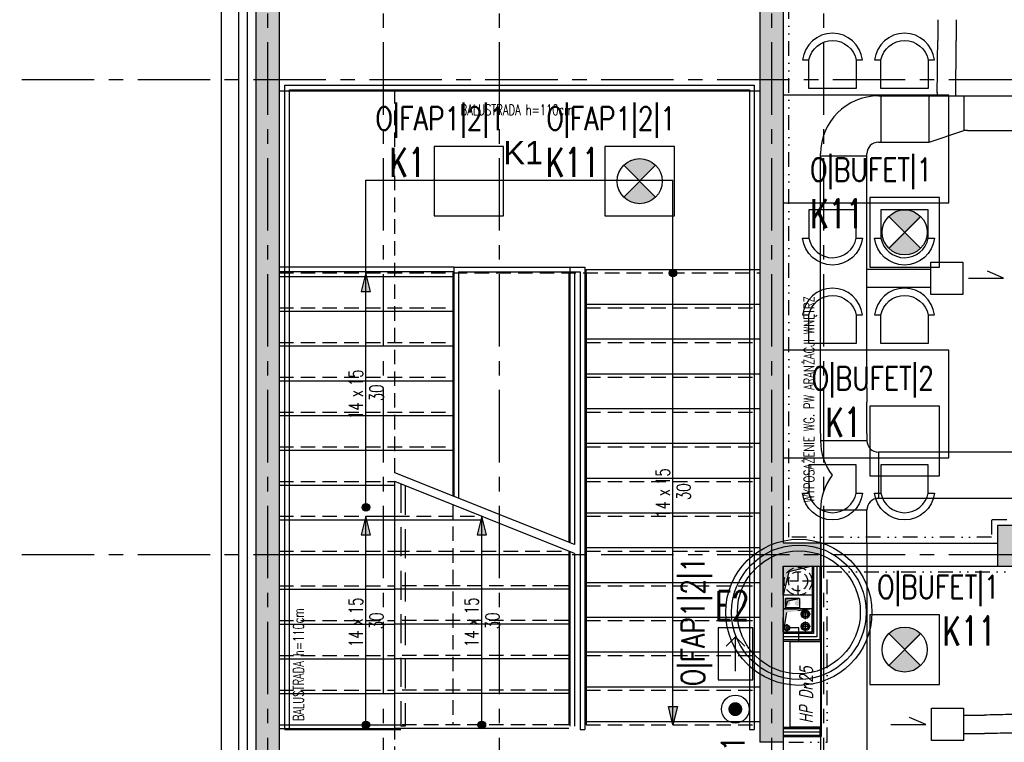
# Model space of a CAD drawing. Extents: x 41755 to 123924, y -112333 to 86187.
# Tile 218 of 256: x 100107 to 100957, y -6083 to -5459. Entities that reach past the tile are written whole.
import ezdxf
from ezdxf.enums import TextEntityAlignment as Align

# ---------------------------------------------------------------- set-up
doc = ezdxf.new("R2010")
doc.units = 0
doc.header["$LTSCALE"] = 50
for name, pattern in [('CENTER', [2, 1.25, -0.25, 0.25, -0.25]), ('DASHDOT', [1, 0.5, -0.25, 0, -0.25]), ('DASHED', [0.75, 0.5, -0.25]), ('DASHED2', [0.375, 0.25, -0.125]), ('DIVIDE', [31.75, 12.7, -6.35, 0, -6.35, 0, -6.35])]:
    doc.linetypes.add(name, pattern=pattern)
doc.layers.get('0').update_dxf_attribs({"color": 101, "linetype": 'CONTINUOUS'})
for name, color, linetype in [('E-90', 6, 'CONTINUOUS'), ('E35', 6, 'CONTINUOUS'), ('E50', 3, 'CONTINUOUS'), ('Ele-balustrada', 8, 'CONTINUOUS'), ('Ins-co', 2, 'CONTINUOUS'), ('ins-kan-deszcz', 132, 'CONTINUOUS'), ('Ins-ppoz', 240, 'CONTINUOUS'), ('Ins-went', 141, 'CONTINUOUS'), ('Opis-spadki', 61, 'CONTINUOUS'), ('Os-osie glowne', 1, 'CENTER'), ('Pos-widok', 121, 'CONTINUOUS'), ('Sc-beton', 7, 'CONTINUOUS'), ('Sc-beton-hatch', 86, 'CONTINUOUS'), ('Sc-drewno', 22, 'CONTINUOUS'), ('Sc-gk', 120, 'CONTINUOUS'), ('Sc-izolacja term-styropian', 151, 'STYROPIAN-KA'), ('Sc-metal', 141, 'CONTINUOUS'), ('Sc-nadproza kon', 5, 'DASHED2'), ('Sch-opis', 51, 'CONTINUOUS'), ('Sch-widok', 12, 'CONTINUOUS'), ('Sch-widok-nad', 12, 'DASHED2'), ('Suf-widok', 8, 'CONTINUOUS'), ('W-otwor-strop', 1, 'CONTINUOUS'), ('Wyp-meble', 155, 'CONTINUOUS')]:
    doc.layers.add(name, color=color, linetype=linetype)
doc.styles.add('IT12', font='ITALICT.SHX', dxfattribs={"width": 0.8, "height": 0.12})
doc.styles.add('ROMANS', font='romans', dxfattribs={"width": 0.85})
doc.styles.add('TYTUL2', font='ARIAL.TTF')
doc.linetypes.add('BATTING', pattern='A,0.0001,-0.1,[134,ltypeshp.shx,S=0.1,R=0,X=-0.1,Y=0],-0.2,[134,ltypeshp.shx,S=0.1,R=180,X=0.1,Y=0],-0.1', length=0.4001)
doc.linetypes.add('STYROPIAN-KA', pattern='A,0.0001,-0.1,[135,ltypeshp.shx,S=0.1,R=0,X=-0.1,Y=0],0,[135,ltypeshp.shx,S=0.1,R=180,X=0.1,Y=0],-0.1', length=0.2001)

# ---------------------------------------------------------------- blocks, each defined once
blk = doc.blocks.new('ozn_schody-kółko_d14')
at = {"ltscale": 25}
h = blk.add_hatch(color=256, dxfattribs=at)
edge = h.paths.add_edge_path()
edge.add_arc((0, 0), 3.33, 0, 360)
at = {"ltscale": 7}
blk.add_circle((0, 0), 3.33, dxfattribs=at)
blk = doc.blocks.new('ozn_schody-strzałka8x16')
at = {"ltscale": 25}
blk.add_hatch(color=256, dxfattribs=at).paths.add_polyline_path([(0, 0), (-4, -16), (4, -16)])
blk.add_lwpolyline([(0, 0), (-4, -16), (4, -16)], close=True, dxfattribs=at)
blk = doc.blocks.new('ozn_opis-schodów1-rzut')
at = {"style": 'ROMANS', "width": 0.7}
blk.add_text('x', height=12, dxfattribs=at).set_placement((-3.32, 3))
at = {"ltscale": 25, "style": 'ROMANS', "width": 0.7}
blk.add_attdef('Ilość', text='', height=12, dxfattribs=at).set_placement((-7.75, 3), align=Align.RIGHT)
blk.add_attdef('Wysokość', (6.22, 3), '', height=12, dxfattribs=at)
blk.add_attdef('Długość', text='', height=12, dxfattribs=at).set_placement((0.41, -15), align=Align.CENTER)
blk = doc.blocks.new('_dkjhsjhkfgh')
at = {"layer": 'Ins-went', "ltscale": 2}
for p, q in [((1108.51, 4976.51), (1108.51, 4958.56)), ((1124.51, 4976.51), (1124.51, 4958.56)), ((1108.07, 4913.83), (1108.07, 4910.83)), ((1124.07, 4910.83), (1124.07, 4913.83)), ((1057.33, 4910.78), (1062.33, 4910.78)), ((1059.33, 4910.78), (1059.33, 4870.78)), ((1062.33, 4910.78), (1098.03, 4910.78)), ((1098.07, 4910.83), (1134.07, 4910.83)), ((1101.07, 4870.83), (1101.07, 4910.83)), ((1131.07, 4910.83), (1131.07, 4880.83)), ((1134.07, 4910.83), (1329.67, 4910.83)), ((1101.07, 4870.83), (1131.07, 4880.83)), ((1134.07, 4880.83), (1131.07, 4880.83)), ((1134.07, 4880.83), (1329.67, 4880.83)), ((1057.33, 4870.78), (1062.33, 4870.78)), ((1062.33, 4870.78), (1098.03, 4870.78)), ((1098.07, 4870.83), (1101.07, 4870.83)), ((1007.33, 4855.78), (1007.33, 4860.78)), ((1047.33, 4855.78), (1047.33, 4860.78)), ((1047.33, 4858.78), (1007.33, 4858.78)), ((1007.33, 4771.38), (1007.33, 4855.78)), ((1047.33, 4771.38), (1047.33, 4855.78)), ((1007.33, 4735.38), (1007.33, 4771.38)), ((1047.33, 4735.38), (1047.33, 4771.38)), ((1047.33, 4761.38), (1102.45, 4761.38)), ((1102.45, 4745.38), (1047.33, 4745.38)), ((1007.3, 4658.44), (1007.3, 4735.34)), ((1047.3, 4658.44), (1047.3, 4735.34)), ((1007.3, 4646.44), (1007.3, 4658.44)), ((1047.3, 4658.44), (1047.3, 4646.44)), ((1007.3, 4643.44), (1007.3, 4646.44)), ((1007.3, 4619.44), (1007.3, 4643.44)), ((1047.3, 4643.44), (1047.3, 4646.44)), ((1047.3, 4619.44), (1047.3, 4643.44)), ((1007.3, 4619.44), (1007.3, 4616.44)), ((1007.3, 4616.44), (1007.3, 4613.44)), ((1047.3, 4619.44), (1047.3, 4616.44)), ((1047.3, 4616.44), (1047.3, 4613.44)), ((1007.3, 4613.44), (1047.3, 4613.44)), ((1057.3, 4603.44), (1057.3, 4563.44)), ((1060.3, 4603.44), (1057.3, 4603.44)), ((1199.9, 4603.44), (1060.3, 4603.44)), ((1060.3, 4563.44), (1057.3, 4563.44)), ((1199.9, 4563.44), (1060.3, 4563.44)), ((1047.3, 4553.44), (1007.3, 4553.44)), ((1007.3, 4550.44), (1007.3, 4553.44)), ((1007.3, 4547.44), (1007.3, 4550.44)), ((1007.3, 4524.94), (1007.3, 4547.44)), ((1047.3, 4550.44), (1047.3, 4553.44)), ((1047.3, 4547.44), (1047.3, 4550.44)), ((1047.3, 4524.94), (1047.3, 4547.44)), ((1007.3, 4524.94), (1007.3, 4521.94)), ((1007.3, 4521.94), (1007.3, 4493.84)), ((1047.3, 4524.94), (1047.3, 4521.94)), ((1047.3, 4521.94), (1047.3, 4493.84)), ((1007.3, 4481.84), (1007.3, 4493.84)), ((1047.3, 4493.84), (1047.3, 4481.84)), ((1007.3, 4481.84), (1007.3, 4178.54)), ((1047.3, 4481.84), (1047.3, 4178.54))]:
    blk.add_line(p, q, dxfattribs=at)
blk.add_lwpolyline([(1102.45, 4767.23), (1130.15, 4767.23), (1130.15, 4739.53), (1102.45, 4739.53)], close=True, dxfattribs=at)
blk.add_lwpolyline([(1135.15, 4753.38), (1165.38, 4753.38), (1151.37, 4759.41)], dxfattribs=at)
for centre, radius, start, end in [((1057.33, 4860.78), 50, 90, 180), ((1057.33, 4860.78), 10, 90, 180), ((1057.3, 4613.44), 50, 180, 216.8699), ((1057.3, 4613.44), 10, 180, 270), ((1057.3, 4553.44), 50, 143.1301, 180), ((1057.3, 4553.44), 10, 90, 180)]:
    blk.add_arc(centre, radius, start, end, dxfattribs=at)
for points in [[(1108.07, 4913.83), (1108.51, 4958.56)], [(1124.07, 4913.83), (1124.51, 4958.56)]]:
    blk.add_spline(points, degree=3, dxfattribs=at)
blk = doc.blocks.new('W029')
for points in [[(-53.78, 76.9), (-59.03, 76.9, -0.895014), (-7.4, 76.9), (-12.96, 76.9, 0.825539), (-53.71, 76.86), (-53.71, 52.3), (-12.96, 52.3), (-12.96, 76.9)], [(8.36, 76.9), (3.1, 76.9, -0.895014), (54.73, 76.9), (49.18, 76.9, 0.825539), (8.43, 76.86), (8.43, 52.3), (49.18, 52.3), (49.18, 76.9)], [(-53.78, -76.9), (-59.03, -76.9, 0.895014), (-7.4, -76.9), (-12.96, -76.9, -0.825539), (-53.71, -76.86), (-53.71, -52.3), (-12.96, -52.3), (-12.96, -76.9)], [(8.36, -76.9), (3.1, -76.9, 0.895014), (54.73, -76.9), (49.18, -76.9, -0.825539), (8.43, -76.86), (8.43, -52.3), (49.18, -52.3), (49.18, -76.9)]]:
    blk.add_lwpolyline(points, format="xyb")
at = {"linetype": 'Continuous'}
blk.add_lwpolyline([(-71.54, 46.41), (71.54, 46.41), (71.54, -46.41), (-71.54, -46.41), (-71.54, 46.41)], dxfattribs=at)
blk = doc.blocks.new('A$C5DF87A14')
at = {"layer": 'Wyp-meble', "xscale": -1}
for p in [(1056.54, 4874.84), (1056.54, 4874.84), (1056.54, 4654.84), (1056.54, 4654.84)]:
    blk.add_blockref('W029', p, dxfattribs=at)
blk = doc.blocks.new('E-90Przycisk')
at = {"layer": 'E35', "const_width": 3}
blk.add_lwpolyline([(1.5, 0, -1), (-1.5, 0, -1)], format="xyb", close=True, dxfattribs=at)
at = {"layer": 'E35'}
blk.add_circle((0, 0), 6, dxfattribs=at)
blk = doc.blocks.new('kier')
at = {"layer": 'E35', "ltscale": 0.2}
for p, q in [((7.81, 15), (15.93, 23.11)), ((37.6, 15), (7.81, 15)), ((7.81, 15), (15.93, 6.89))]:
    blk.add_line(p, q, dxfattribs=at)
blk.add_lwpolyline([(0, 30), (45, 30), (45, 0), (0, 0)], close=True, dxfattribs=at)

msp = doc.modelspace()

# ---------------------------------------------------------------- hatches: boundary and pattern name
at = {"layer": 'E35'}
h = msp.add_hatch(color=256, dxfattribs=at)
edge = h.paths.add_edge_path()
edge.add_line((100642.216, -5598.439), (100655.962, -5584.693))
edge.add_ellipse((100642.216, -5598.439), major_axis=(13.746, 13.746), ratio=1, start_angle=360, end_angle=450)
edge.add_line((100628.47, -5584.693), (100642.216, -5598.439))
edge = h.paths.add_edge_path()
edge.add_line((100655.962, -5612.186), (100642.216, -5598.439))
edge.add_line((100642.216, -5598.439), (100628.47, -5612.186))
edge.add_ellipse((100642.216, -5598.439), major_axis=(-13.746, 13.746), ratio=1, start_angle=90, end_angle=180)
h = msp.add_hatch(color=256, dxfattribs=at)
edge = h.paths.add_edge_path()
edge.add_line((100870.966, -5642.641), (100884.712, -5628.895))
edge.add_ellipse((100870.966, -5642.641), major_axis=(13.746, 13.746), ratio=1, start_angle=360, end_angle=450)
edge.add_line((100857.22, -5628.895), (100870.966, -5642.641))
edge = h.paths.add_edge_path()
edge.add_line((100884.712, -5656.388), (100870.966, -5642.641))
edge.add_line((100870.966, -5642.641), (100857.22, -5656.388))
edge.add_ellipse((100870.966, -5642.641), major_axis=(-13.746, 13.746), ratio=1, start_angle=90, end_angle=180)
h = msp.add_hatch(color=256, dxfattribs=at)
edge = h.paths.add_edge_path()
edge.add_line((100870.966, -6002.641), (100884.712, -5988.895))
edge.add_ellipse((100870.966, -6002.641), major_axis=(13.746, 13.746), ratio=1, start_angle=360, end_angle=450)
edge.add_line((100857.22, -5988.895), (100870.966, -6002.641))
edge = h.paths.add_edge_path()
edge.add_line((100884.712, -6016.388), (100870.966, -6002.641))
edge.add_line((100870.966, -6002.641), (100857.22, -6016.388))
edge.add_ellipse((100870.966, -6002.641), major_axis=(-13.746, 13.746), ratio=1, start_angle=90, end_angle=180)
at = {"layer": 'Ins-went', "ltscale": 2}
h = msp.add_hatch(color=256, dxfattribs=at)
h.paths.add_polyline_path([(100769.7, -5959.665, 1), (100769.7, -5964.917, 1)])
h.paths.add_polyline_path([(100778.627, -5964.917, 1), (100778.627, -5959.665, 1)])
at = {"layer": 'Sc-beton-hatch'}
h = msp.add_hatch(dxfattribs=at)
h.set_pattern_fill('ANSI33', color=256, style=0)
h.set_pattern_definition([(45, (48983.4185, 565.478), (-4.49012806, 4.49012806), []), (45, (48987.9087, 565.478), (-4.49012806, 4.49012806), [3.175, -1.5875])])
h.paths.add_polyline_path([(102400.966, -5400.641), (102380.966, -5400.641), (102380.966, -5500.641), (102330.966, -5500.641), (102330.966, -5520.641), (102380.966, -5520.641), (102380.966, -5973.641), (102400.966, -5973.641)])
h.paths.add_polyline_path([(101710.966, -5330.585), (101710.966, -5560.641), (101730.966, -5560.641), (101730.966, -5520.641), (101770.966, -5520.641), (101770.966, -5500.641), (101730.966, -5500.641), (101730.966, -5327.797, 0.0068353), (101990.084, -5287.78), (101987.07, -5268.006, -0.0084051), (101668.963, -5316.121), (101671.621, -5335.944, 0.0010351)])
h.paths.add_polyline_path([(101738.466, -5895.641), (101703.466, -5895.641), (101703.466, -5930.641), (101738.466, -5930.641)])
h.paths.add_polyline_path([(101695.966, -6277.641), (101730.966, -6277.641), (101730.966, -6242.641), (101695.966, -6242.641)])
h.paths.add_polyline_path([(102400.966, -6108.641), (102380.966, -6108.641), (102380.966, -6330.641), (102400.966, -6330.641)])
h.paths.add_polyline_path([(100985.966, -5895.641), (100950.966, -5895.641), (100950.966, -5930.641), (100985.966, -5930.641)], flags=17)
h.paths.add_polyline_path([(100765.966, -5910.641), (100765.966, -5413.927, 0.0063955), (101010.966, -5401.354), (101009.686, -5381.395, -0.0079596), (100705.366, -5396.058), (100706.01, -5416.048, 0.0010422), (100745.966, -5414.677), (100745.966, -6082.641), (100765.966, -6082.641), (100765.966, -5930.641), (100798.966, -5930.641), (100798.966, -5930.637), (100798.966, -5910.641)])
h.paths.add_polyline_path([(100310.966, -6262.641), (100410.966, -6262.641), (100410.966, -6460.641), (100430.966, -6460.641), (100430.966, -6262.641), (100765.966, -6262.641), (100765.966, -6237.641), (100745.966, -6237.641), (100745.966, -6242.641), (100330.966, -6242.641), (100330.966, -5420.801, 0.0010428), (100370.966, -5420.993), (100371.02, -5400.99, -0.0015651), (100310.966, -5400.641)])
h.paths.add_polyline_path([(100970.966, -6242.641), (100950.966, -6242.641), (100950.966, -6900.641), (100927.966, -6900.641), (100927.966, -6920.641), (100950.966, -6920.641), (100950.966, -7503.141), (100970.966, -7503.141), (100970.966, -6920.641), (101261.966, -6920.641), (101261.966, -7235.641), (101281.966, -7235.641), (101334.966, -7235.641), (101334.966, -7215.641), (101281.966, -7215.641), (101281.966, -6900.641), (100970.966, -6900.641)])
h.paths.add_polyline_path([(100410.966, -6710.641), (100430.966, -6710.641), (100430.966, -6610.641), (100410.966, -6610.641)])
h.paths.add_polyline_path([(100410.966, -6960.641), (100430.966, -6960.641), (100430.966, -6920.641), (100470.966, -6920.641), (100470.966, -6900.641), (100430.966, -6900.641), (100430.966, -6860.641), (100410.966, -6860.641)])
h.paths.add_polyline_path([(100790.966, -6920.641), (100790.966, -6900.641), (100725.966, -6900.641), (100725.966, -6920.641)])
h.paths.add_polyline_path([(101334.966, -6920.641), (101334.966, -6900.641), (101281.966, -6900.641), (101281.966, -6920.641)], flags=17)
h.paths.add_polyline_path([(101556.966, -6920.641), (101556.966, -6900.641), (101468.966, -6900.641), (101468.966, -6920.641)])
h.paths.add_polyline_path([(101710.966, -6900.641), (101690.966, -6900.641), (101690.966, -6920.641), (101710.966, -6920.641)])
h.paths.add_polyline_path([(101730.966, -6900.641), (101710.966, -6900.641), (101710.966, -6920.641), (101710.966, -7215.641), (101690.966, -7215.641), (101690.966, -7235.641), (101730.966, -7235.641)])
h.paths.add_polyline_path([(101488.966, -7215.641), (101468.966, -7215.641), (101468.966, -7235.641), (101556.966, -7235.641), (101556.966, -7215.641), (101503.966, -7215.641), (101503.966, -6920.641), (101488.966, -6920.641)])
h.paths.add_polyline_path([(102400.966, -6750.641), (102380.966, -6750.641), (102380.966, -7100.641), (102400.966, -7100.641)])
h.paths.add_polyline_path([(102400.966, -7200.641), (102380.966, -7200.641), (102380.966, -7465.641), (102400.966, -7465.641)])
h.paths.add_polyline_path([(102380.966, -7650.641), (102332.966, -7650.641), (102332.966, -7670.641), (102380.966, -7670.641), (102380.966, -8275.641), (102400.966, -8275.641), (102400.966, -7615.641), (102380.966, -7615.641)])
h.paths.add_polyline_path([(102133.966, -7650.641), (102133.966, -7670.641), (102227.966, -7670.641), (102227.966, -7650.641)])
h.paths.add_polyline_path([(101905.966, -7650.641), (101905.966, -7670.641), (102008.966, -7670.641), (102008.966, -7650.641)])
h.paths.add_polyline_path([(101710.966, -7670.641), (101710.966, -8400.641), (101685.966, -8400.641), (101685.966, -8420.641), (101730.966, -8420.641), (101730.966, -7670.641), (101770.966, -7670.641), (101770.966, -7650.641), (101227.466, -7650.641), (101227.466, -7670.641)])
h.paths.add_polyline_path([(100950.966, -7650.641), (100430.966, -7650.641), (100430.966, -7590.641), (100410.966, -7590.641), (100410.966, -7670.641), (100745.966, -7670.641), (101092.466, -7670.641), (101092.466, -7650.641), (100970.966, -7650.641), (100970.966, -7603.141), (100950.966, -7603.141)])
h.paths.add_polyline_path([(100410.966, -7440.641), (100430.966, -7440.641), (100430.966, -7397.641), (100410.966, -7397.641)])
h.paths.add_polyline_path([(100430.966, -7110.641), (100410.966, -7110.641), (100410.966, -7307.641), (100430.966, -7307.641)])
h.paths.add_polyline_path([(100745.966, -8420.641), (100765.966, -8420.641), (100765.966, -8400.641), (100410.966, -8400.641), (100410.966, -8420.641)])
h.paths.add_polyline_path([(100765.966, -8420.641), (100785.966, -8420.641), (100785.966, -8400.641), (100765.966, -8400.641)])
h.paths.add_polyline_path([(100785.966, -8400.641), (100785.966, -8420.641), (101097.466, -8420.641), (101097.466, -8400.641)])
h.paths.add_polyline_path([(101322.966, -8420.641), (101322.966, -8400.641), (101227.466, -8400.641), (101227.466, -8420.641)], flags=17)
h.paths.add_polyline_path([(101432.966, -8400.641), (101432.966, -8420.641), (101575.966, -8420.641), (101575.966, -8400.641)])
h.paths.add_polyline_path([(101950.966, -8400.641), (101950.966, -8420.641), (102028.966, -8420.641), (102028.966, -8400.641)])
h.paths.add_polyline_path([(102138.966, -8400.641), (102138.966, -8420.641), (102380.966, -8420.641), (102380.966, -8445.641), (102400.966, -8445.641), (102400.966, -8375.641), (102380.966, -8375.641), (102380.966, -8400.641)])
h.paths.add_polyline_path([(102380.966, -8568.641), (102345.966, -8568.641), (102345.966, -8875.141), (102365.966, -8875.141), (102365.966, -8588.641), (102400.966, -8588.641), (102400.966, -8545.641), (102380.966, -8545.641)])
h.paths.add_polyline_path([(102365.966, -8995.141), (102345.966, -8995.141), (102345.966, -9050.641), (101950.966, -9050.641), (101950.966, -9075.641), (102345.966, -9075.641), (102345.966, -9105.641), (102365.966, -9105.641), (102365.966, -9075.641)])
h.paths.add_polyline_path([(102400.966, -9290.641), (102365.966, -9290.641), (102365.966, -9255.641), (102345.966, -9255.641), (102345.966, -9310.641), (102380.966, -9310.641), (102380.966, -9718.141), (102380.966, -9900.641), (101730.966, -9900.641), (101730.966, -9855.641), (101710.966, -9855.641), (101710.966, -9920.641), (102380.966, -9920.641), (102380.966, -10349.912), (102380.966, -10410.641), (102400.966, -10410.641), (102400.966, -10010.641), (102400.966, -9838.141)])
h.paths.add_polyline_path([(101730.966, -9529.641), (101710.966, -9529.641), (101710.966, -9725.641), (101730.966, -9725.641)], flags=17)
h.paths.add_polyline_path([(101710.966, -9419.641), (101730.966, -9419.641), (101730.966, -8640.641), (101710.966, -8640.641), (101710.966, -9050.641), (101414.966, -9050.641), (101414.966, -9075.641), (101710.966, -9075.641)])
h.paths.add_polyline_path([(101263.966, -9050.641), (101263.966, -9075.641), (101304.966, -9075.641), (101304.966, -9050.641)])
h.paths.add_polyline_path([(101041.966, -9075.641), (101041.966, -9050.641), (100925.966, -9050.641), (100925.966, -9075.641)])
h.paths.add_polyline_path([(100825.966, -9075.641), (100825.966, -9050.641), (100530.966, -9050.641), (100530.966, -9035.641), (100510.966, -9035.641), (100510.966, -9050.641), (100270.966, -9050.641), (100270.966, -9075.641), (100510.966, -9075.641), (100510.966, -9471.141), (100530.966, -9471.141), (100530.966, -9075.641)])
h.paths.add_polyline_path([(100530.966, -8906.641), (100510.966, -8906.641), (100510.966, -8938.641), (100530.966, -8938.641)])
h.paths.add_polyline_path([(100220.966, -9075.641), (100220.966, -9050.641), (100170.966, -9050.641), (100170.966, -9075.641)])
h.paths.add_polyline_path([(100120.966, -9075.641), (100120.966, -9050.641), (100070.966, -9050.641), (100070.966, -9075.641)])
h.paths.add_polyline_path([(100020.966, -9075.641), (100020.966, -9050.641), (99970.966, -9050.641), (99970.966, -9075.641)])
h.paths.add_polyline_path([(99920.966, -9075.641), (99920.966, -9050.641), (99880.966, -9050.641), (99880.966, -9957.641), (99980.966, -9957.641), (99980.966, -9972.641), (100000.966, -9972.641), (100000.966, -9937.641), (99900.966, -9937.641), (99900.966, -9075.641)])
h.paths.add_polyline_path([(101041.966, -9396.641), (101041.966, -9378.641), (100927.966, -9378.641), (100927.966, -9396.641)])
h.paths.add_polyline_path([(100510.966, -9725.641), (100530.966, -9725.641), (100530.966, -9571.141), (100510.966, -9571.141)])
h.paths.add_polyline_path([(100000.966, -10090.641), (100000.966, -10072.641), (99980.966, -10072.641), (99980.966, -10090.641), (99780.966, -10090.641), (99780.966, -10445.641), (100510.966, -10445.641), (100510.966, -10485.641), (100530.966, -10485.641), (100530.966, -10445.641), (100580.966, -10445.641), (100580.966, -10425.641), (100530.966, -10425.641), (100530.966, -10270.641), (100510.966, -10270.641), (100510.966, -10425.641), (99800.966, -10425.641), (99800.966, -10110.641), (100510.966, -10110.641), (100510.966, -10120.641), (100530.966, -10120.641), (100530.966, -9855.641), (100510.966, -9855.641), (100510.966, -10090.641)])
h.paths.add_polyline_path([(100970.966, -9920.641), (101087.466, -9920.641), (101087.466, -9900.641), (100750.966, -9900.641), (100750.966, -9920.641), (100950.966, -9920.641), (100950.966, -10425.641), (100730.966, -10425.641), (100730.966, -10445.641), (100790.966, -10445.641), (100790.966, -10485.641), (100810.966, -10485.641), (100810.966, -10445.641), (101070.966, -10445.641), (101070.966, -10425.641), (100970.966, -10425.641)])
h.paths.add_polyline_path([(101197.466, -9900.641), (101197.466, -9920.641), (101261.966, -9920.641), (101261.966, -10425.641), (101220.966, -10425.641), (101220.966, -10445.641), (101802.966, -10445.641), (101802.966, -10425.641), (101281.966, -10425.641), (101281.966, -9900.641)])
h.paths.add_polyline_path([(102365.966, -10445.641), (102365.966, -10425.641), (102320.966, -10425.641), (102320.966, -10445.641)])
h.paths.add_polyline_path([(102383.466, -10428.141), (102365.966, -10445.641), (102400.966, -10445.641)])
h.paths.add_polyline_path([(102365.966, -10410.641), (102365.966, -10445.641), (102383.466, -10428.141)])
h.paths.add_polyline_path([(102365.966, -10410.641), (102383.466, -10428.141), (102400.966, -10410.641)])
h.paths.add_polyline_path([(102400.966, -10410.641), (102383.466, -10428.141), (102400.966, -10445.641)])
at = {"layer": 'W-otwor-strop', "linetype": 'DASHDOT', "ltscale": 0.5}
for points in [[(100765.966, -5955.641), (100765.966, -5930.641), (100790.966, -5930.637), (100770.966, -5935.641)], [(100780.203, -5958.641), (100768.203, -5958.641), (100768.203, -5966.641), (100770.203, -5960.641)], [(100765.966, -5987.552), (100765.966, -5967.552), (100790.966, -5967.552), (100768.966, -5970.552)]]:
    msp.add_hatch(color=256, dxfattribs=at).paths.add_polyline_path(points)

# ---------------------------------------------------------------- linework, layer by layer
at = {"color": 6}
msp.add_circle((100779.587, -5970.459), 63.06, dxfattribs=at)
at = {"color": 3}
msp.add_circle((100779.587, -5970.459), 58.06, dxfattribs=at)
at = {"color": 5}
msp.add_circle((100779.587, -5970.459), 53.06, dxfattribs=at)
at = {"layer": 'E35'}
for p, q in [((100628.47, -5584.693), (100655.962, -5612.186)), ((100628.47, -5612.186), (100655.962, -5584.693)), ((100857.22, -5628.895), (100884.712, -5656.388)), ((100857.22, -5656.388), (100884.712, -5628.895)), ((100857.22, -5988.895), (100884.712, -6016.388)), ((100857.22, -6016.388), (100884.712, -5988.895))]:
    msp.add_line(p, q, dxfattribs=at)
at = {"layer": 'E35', "linetype": 'Continuous', "ltscale": 0.3}
for p, q in [((100858.006, -5655.601), (100883.926, -5629.681)), ((100858.006, -6015.601), (100883.926, -5989.681))]:
    msp.add_line(p, q, dxfattribs=at)
for points in [[(100464.716, -5628.439), (100524.716, -5628.439), (100524.716, -5568.439), (100464.716, -5568.439)], [(100612.216, -5628.439), (100672.216, -5628.439), (100672.216, -5568.439), (100612.216, -5568.439)], [(100840.966, -5672.641), (100900.966, -5672.641), (100900.966, -5612.641), (100840.966, -5612.641)], [(100840.966, -5852.641), (100900.966, -5852.641), (100900.966, -5792.641), (100840.966, -5792.641)], [(100840.966, -6032.641), (100900.966, -6032.641), (100900.966, -5972.641), (100840.966, -5972.641)]]:
    msp.add_lwpolyline(points, close=True, dxfattribs=at)
at = {"layer": 'E35'}
for centre in [(100642.216, -5598.439), (100870.966, -5642.641), (100870.966, -6002.641)]:
    msp.add_circle(centre, 19.44, dxfattribs=at)
at = {"layer": 'Ele-balustrada'}
for points in [[(100335.966, -5859.641), (100336.056, -5515.641)], [(100336.056, -5515.641), (100740.966, -5515.641)], [(100339.966, -5861.241), (100340.05, -5519.641)], [(100340.05, -5519.641), (100736.966, -5519.641)], [(100736.966, -5519.641), (100736.966, -6071.641)], [(100740.966, -5515.641), (100740.966, -6071.641)], [(100481.966, -5672.641), (100330.966, -5672.641)], [(100481.966, -5672.641), (100481.966, -5870.502)], [(100481.966, -5672.641), (100594.966, -5672.641)], [(100581.966, -5673.641), (100581.966, -5910.502)], [(100594.966, -5672.641), (100594.966, -6071.641)], [(100481.966, -5676.641), (100330.966, -5676.641)], [(100485.966, -5676.641), (100485.966, -5872.102)], [(100485.966, -5676.641), (100590.966, -5676.641)], [(100585.966, -5677.641), (100585.966, -5912.102)], [(100590.966, -5676.641), (100590.966, -6071.641)], [(100335.966, -6071.641), (100335.966, -5859.641)], [(100339.966, -6071.641), (100339.966, -5861.241)], [(100581.966, -5917.641), (100581.966, -6068.641)], [(100585.966, -5919.641), (100585.966, -6068.641)], [(100335.966, -6071.641), (100339.966, -6071.641)], [(100339.966, -6067.641), (100435.966, -6067.641)], [(100339.966, -6071.641), (100435.966, -6071.641)], [(100590.966, -6071.641), (100594.966, -6071.641)], [(100736.966, -6071.641), (100740.966, -6071.641)]]:
    msp.add_lwpolyline(points, dxfattribs=at)
at = {"layer": 'Ele-balustrada', "linetype": 'DASHED'}
for points in [[(100435.966, -5859.641), (100435.966, -6068.641)], [(100439.966, -5861.241), (100439.966, -6068.641)], [(100439.966, -6068.641), (100435.966, -6068.641)]]:
    msp.add_lwpolyline(points, dxfattribs=at)
at = {"layer": 'Ins-co'}
for p, q in [((100789.652, -5972.137, 0), (100780.932, -5972.137, 0)), ((100785.293, -5976.497, 0), (100785.292, -5967.777, 0)), ((100785.293, -5987.027, 0), (100785.293, -5978.307, 0)), ((100789.653, -5982.667, 0), (100780.933, -5982.667, 0))]:
    msp.add_line(p, q, dxfattribs=at)
for centre, radius in [((100785.292, -5972.137, 0), 3.624), ((100785.292, -5972.137, 0), 2.56), ((100785.292, -5972.137, 0), 2.08), ((100785.293, -5982.667, 0), 3.624), ((100785.293, -5982.667, 0), 2.56), ((100785.293, -5982.667, 0), 2.08)]:
    msp.add_circle(centre, radius, dxfattribs=at)
at = {"layer": 'ins-kan-deszcz', "linetype": 'DASHED', "ltscale": 0.3}
for p, q in [((100778.898, -5954.918), (100778.898, -5932.418)), ((100778.898, -5954.918), (100778.898, -5932.418)), ((100790.148, -5943.668), (100767.648, -5943.668))]:
    msp.add_line(p, q, dxfattribs=at)
for radius in [12, 8.25]:
    msp.add_circle((100778.898, -5943.668), radius, dxfattribs=at)
at = {"layer": 'Ins-ppoz'}
for p, q in [((100769.076, -5980.842), (100769.076, -5986.842)), ((100766.076, -5983.842), (100772.076, -5983.842)), ((100779.587, -5983.884), (100771.511, -5983.884)), ((100779.587, -5995.548), (100779.587, -5983.884))]:
    msp.add_line(p, q, dxfattribs=at)
msp.add_lwpolyline([(100771.966, -5995.548), (100798.966, -5995.548), (100798.966, -6069.548), (100771.966, -6069.548)], close=True, dxfattribs=at)
for centre, radius in [((100769.053, -5983.842), 2.55), ((100769.076, -5983.842), 2)]:
    msp.add_circle(centre, radius, dxfattribs=at)
at = {"layer": 'Ins-went', "linetype": 'DASHED', "ltscale": 2}
for p, q in [((100921.77, -6059.139), (100939.72, -6059.139)), ((100921.77, -6075.139), (100939.72, -6075.139))]:
    msp.add_line(p, q, dxfattribs=at)
msp.add_lwpolyline([(100894.07, -6053.289), (100921.77, -6053.289), (100921.77, -6080.989), (100894.07, -6080.989)], close=True, dxfattribs=at)
msp.add_lwpolyline([(100858.832, -6067.15), (100889.07, -6067.14), (100875.054, -6061.122)], dxfattribs=at)
for points in [[(100976.266, -6058.39), (100939.72, -6059.139)], [(100976.266, -6074.39), (100939.72, -6075.139)]]:
    msp.add_spline(points, degree=3, dxfattribs=at)
at = {"layer": 'Opis-spadki'}
for points in [[(100405.966, -5597.641), (100670.966, -5597.641)], [(100405.966, -5879.877), (100405.966, -5597.641)], [(100670.966, -6067.641), (100670.966, -5597.641)], [(100405.966, -6067.641), (100405.966, -5887.641)], [(100505.966, -6067.641), (100505.966, -5887.641)]]:
    msp.add_lwpolyline(points, dxfattribs=at)
at = {"layer": 'Os-osie glowne'}
for points in [[(100320.966, -4978.641), (100320.966, -10955.641)], [(100420.966, -4978.641), (100420.966, -10955.641)], [(100520.966, -4978.641), (100520.966, -11025.641)], [(100755.966, -4978.641), (100755.966, -11025.641)], [(100800.966, -4978.641), (100800.966, -10955.641)], [(99508.966, -5510.641), (111775.966, -5510.641)], [(99508.966, -5920.641), (111775.966, -5920.641)]]:
    msp.add_lwpolyline(points, dxfattribs=at)
at = {"layer": 'Pos-widok'}
for points in [[(100595.966, -5674.641), (100745.966, -5674.641)], [(100330.966, -5680.641), (100480.966, -5680.641)], [(100595.966, -5704.641), (100745.966, -5704.641)], [(100330.966, -5710.641), (100480.966, -5710.641)], [(100595.966, -5734.641), (100745.966, -5734.641)], [(100330.966, -5740.641), (100480.966, -5740.641)], [(100595.966, -5764.641), (100745.966, -5764.641)], [(100330.966, -5770.641), (100480.966, -5770.641)], [(100595.966, -5794.641), (100745.966, -5794.641)], [(100330.966, -5800.641), (100480.966, -5800.641)], [(100595.966, -5824.641), (100745.966, -5824.641)], [(100330.966, -5830.641), (100480.966, -5830.641)], [(100595.966, -5854.641), (100745.966, -5854.641)], [(100330.966, -5860.641), (100430.966, -5860.641)], [(100595.966, -5884.641), (100745.966, -5884.641)], [(100330.966, -5890.641), (100430.966, -5890.641)], [(100430.966, -5890.641), (100505.966, -5890.641)], [(100330.966, -5920.641), (100430.966, -5920.641)], [(100430.966, -5920.641), (100580.966, -5920.641)], [(100595.966, -5914.641), (100745.966, -5914.641)], [(100595.966, -5944.641), (100745.966, -5944.641)], [(100330.966, -5950.641), (100430.966, -5950.641)], [(100580.966, -5950.641), (100430.966, -5950.641)], [(100330.966, -5980.641), (100430.966, -5980.641)], [(100580.966, -5980.641), (100430.966, -5980.641)], [(100595.966, -5974.641), (100745.966, -5974.641)], [(100595.966, -6004.641), (100745.966, -6004.641)], [(100330.966, -6010.641), (100430.966, -6010.641)], [(100580.966, -6010.641), (100430.966, -6010.641)], [(100330.966, -6040.641), (100430.966, -6040.641)], [(100580.966, -6040.641), (100430.966, -6040.641)], [(100595.966, -6034.641), (100745.966, -6034.641)], [(100595.966, -6064.641), (100745.966, -6064.641)], [(100330.966, -6070.641), (100430.966, -6070.641)], [(100580.966, -6070.641), (100430.966, -6070.641)]]:
    msp.add_lwpolyline(points, dxfattribs=at)
at = {"layer": 'Sc-beton'}
for points in [[(100310.966, -5400.641), (100310.966, -6262.641)], [(100330.966, -5420.801), (100330.966, -6242.641)], [(100745.966, -5414.677), (100745.966, -6082.641)], [(100765.966, -5413.927), (100765.966, -5910.641)], [(100765.966, -5910.641), (100798.966, -5910.641)], [(100798.966, -5930.731), (100798.966, -5910.641)], [(100765.966, -5930.641), (100765.966, -6082.641)], [(100765.966, -5930.641), (100798.966, -5930.641)], [(100765.966, -6082.641), (100745.966, -6082.641)]]:
    msp.add_lwpolyline(points, dxfattribs=at)
msp.add_lwpolyline([(100950.966, -5930.641), (100985.966, -5930.641), (100985.966, -5895.641), (100950.966, -5895.641)], close=True, dxfattribs=at)
at = {"layer": 'Sc-drewno'}
msp.add_lwpolyline([(100280.966, -5370.324), (100280.966, -6292.641)], dxfattribs=at)
at = {"layer": 'Sc-gk'}
for p, q in [((100790.966, -5930.637), (100790.966, -5987.548)), ((100792.166, -5930.637), (100792.166, -5988.748)), ((100797.766, -5930.637), (100797.766, -5994.348)), ((100798.966, -5930.637), (100798.966, -5995.548))]:
    msp.add_line(p, q, dxfattribs=at)
at = {"layer": 'Sc-gk', "linetype": 'BATTING', "ltscale": 0.14}
msp.add_line((100794.966, -5930.637), (100794.966, -5991.548), dxfattribs=at)
at = {"layer": 'Sc-gk'}
for points in [[(100790.966, -5987.548), (100765.966, -5987.548)], [(100792.166, -5988.748), (100765.966, -5988.748)], [(100797.766, -5994.348), (100765.966, -5994.348)], [(100798.966, -5995.548), (100765.966, -5995.548)], [(100798.966, -6069.548), (100798.966, -5995.548)], [(100765.966, -6069.548), (100798.966, -6069.548)], [(100765.966, -6070.748), (100797.766, -6070.748)], [(100797.766, -6070.748), (100797.766, -6076.348)], [(100798.966, -6069.548), (100798.966, -6077.548)], [(100765.966, -6076.348), (100797.766, -6076.348)], [(100765.966, -6077.548), (100798.966, -6077.548)]]:
    msp.add_lwpolyline(points, dxfattribs=at)
at = {"layer": 'Sc-gk', "linetype": 'BATTING', "ltscale": 0.14}
for points in [[(100794.966, -5991.548), (100765.966, -5991.548)], [(100765.966, -6073.548), (100797.766, -6073.548)]]:
    msp.add_lwpolyline(points, dxfattribs=at)
at = {"layer": 'Sc-izolacja term-styropian', "linetype": 'ByBlock'}
msp.add_lwpolyline([(100295.966, -5385.495), (100295.966, -6277.641)], dxfattribs=at)
at = {"layer": 'Sc-izolacja term-styropian', "linetype": 'BATTING', "ltscale": 0.35}
msp.add_lwpolyline([(100303.466, -5393.071), (100303.466, -6270.141)], dxfattribs=at)
at = {"layer": 'Sc-metal'}
for points in [[(100798.966, -5910.731), (100950.966, -5910.731)], [(100798.966, -5930.731), (100950.966, -5930.731)]]:
    msp.add_lwpolyline(points, dxfattribs=at)
at = {"layer": 'Sc-nadproza kon'}
msp.add_lwpolyline([(100430.966, -6342.641), (100430.966, -6067.641)], dxfattribs=at)
at = {"layer": 'Sc-nadproza kon', "linetype": 'DASHDOT', "ltscale": 0.5}
msp.add_lwpolyline([(100765.966, -6082.641), (100765.966, -6237.641)], dxfattribs=at)
at = {"layer": 'Sch-opis'}
for points in [[(100585.966, -5912.102), (100430.966, -5850.102)], [(100585.966, -5919.641), (100430.966, -5857.641)]]:
    msp.add_lwpolyline(points, dxfattribs=at)
at = {"layer": 'Sch-widok'}
for points in [[(100330.966, -5520.641), (100745.966, -5520.641)], [(100480.966, -5677.641), (100480.966, -5870.102)], [(100580.966, -5677.641), (100580.966, -5910.102)], [(100595.966, -5677.641), (100595.966, -6067.641)], [(100430.966, -6067.641), (100430.966, -5857.641)], [(100405.966, -5887.641), (100430.966, -5887.641)], [(100580.966, -5917.641), (100580.966, -6067.641)]]:
    msp.add_lwpolyline(points, dxfattribs=at)
at = {"layer": 'Sch-widok-nad'}
for points in [[(100430.966, -5850.102), (100430.966, -5520.641)], [(100595.966, -5677.641), (100595.966, -5674.641)], [(100330.966, -5677.641), (100745.966, -5677.641)], [(100330.966, -5707.641), (100480.966, -5707.641)], [(100595.966, -5707.641), (100745.966, -5707.641)], [(100330.966, -5737.641), (100480.966, -5737.641)], [(100595.966, -5737.641), (100745.966, -5737.641)], [(100330.966, -5767.641), (100480.966, -5767.641)], [(100595.966, -5767.641), (100745.966, -5767.641)], [(100330.966, -5797.641), (100480.966, -5797.641)], [(100595.966, -5797.641), (100745.966, -5797.641)], [(100330.966, -5827.641), (100480.966, -5827.641)], [(100595.966, -5827.641), (100745.966, -5827.641)], [(100330.966, -5857.641), (100430.966, -5857.641)], [(100595.966, -5857.641), (100745.966, -5857.641)], [(100480.966, -5877.641), (100480.966, -6067.641)], [(100330.966, -5887.641), (100405.966, -5887.641)], [(100430.966, -5887.641), (100505.966, -5887.641)], [(100595.966, -5887.641), (100745.966, -5887.641)], [(100330.966, -5917.641), (100430.966, -5917.641)], [(100430.966, -5917.641), (100580.966, -5917.641)], [(100595.966, -5917.641), (100745.966, -5917.641)], [(100330.966, -5947.641), (100430.966, -5947.641)], [(100580.966, -5947.641), (100430.966, -5947.641)], [(100595.966, -5947.641), (100745.966, -5947.641)], [(100330.966, -5977.641), (100430.966, -5977.641)], [(100580.966, -5977.641), (100430.966, -5977.641)], [(100595.966, -5977.641), (100745.966, -5977.641)], [(100330.966, -6007.641), (100430.966, -6007.641)], [(100580.966, -6007.641), (100430.966, -6007.641)], [(100595.966, -6007.641), (100745.966, -6007.641)], [(100330.966, -6037.641), (100430.966, -6037.641)], [(100580.966, -6037.641), (100430.966, -6037.641)], [(100595.966, -6037.641), (100745.966, -6037.641)], [(100330.966, -6067.641), (100430.966, -6067.641)], [(100580.966, -6067.641), (100430.966, -6067.641)], [(100595.966, -6067.641), (100745.966, -6067.641)]]:
    msp.add_lwpolyline(points, dxfattribs=at)
at = {"layer": 'Suf-widok', "linetype": 'DIVIDE', "ltscale": 0.02}
msp.add_lwpolyline([(100770.966, -6237.641), (100770.966, -6237.641), (100770.966, -6082.548), (100803.966, -6082.548), (100803.966, -5935.637), (100990.966, -5935.641), (100990.966, -5890.641), (100945.966, -5890.641), (100945.966, -5905.728), (100770.966, -5905.644), (100770.966, -5418.737, 0.0244707), (101705.966, -5336.322), (101705.966, -5890.641), (101698.466, -5890.641), (101698.466, -5935.641), (101705.966, -5935.641), (101705.966, -6237.641)], format="xyb", close=True, dxfattribs=at)
at = {"layer": 'W-otwor-strop'}
for points in [[(100765.966, -5930.641), (100790.966, -5930.641), (100790.966, -5955.641), (100765.966, -5955.641)], [(100780.203, -5966.641), (100768.203, -5966.641), (100768.203, -5958.641), (100780.203, -5958.641)], [(100780.203, -5958.641), (100768.203, -5958.641), (100768.203, -5966.641), (100770.203, -5960.641)]]:
    msp.add_lwpolyline(points, close=True, dxfattribs=at)
msp.add_lwpolyline([(100790.966, -5930.641), (100770.966, -5935.641), (100765.966, -5955.641)], dxfattribs=at)
at = {"layer": 'W-otwor-strop', "linetype": 'DASHDOT', "ltscale": 0.5}
msp.add_lwpolyline([(100765.966, -5987.552), (100790.966, -5987.552), (100790.966, -5967.552), (100765.966, -5967.552)], close=True, dxfattribs=at)
msp.add_lwpolyline([(100765.966, -5987.552), (100765.966, -5967.552), (100790.966, -5967.552), (100768.966, -5970.552), (100765.966, -5987.552)], dxfattribs=at)
at = {"layer": 'W-otwor-strop', "linetype": 'Continuous', "ltscale": 0.5}
msp.add_lwpolyline([(100765.966, -5987.552), (100790.966, -5987.552), (100790.966, -5967.552), (100765.966, -5967.552)], close=True, dxfattribs=at)

# ---------------------------------------------------------------- block references
for name, p in [('A$C5DF87A14', (99780.966, -10445.641)), ('_dkjhsjhkfgh', (99790.966, -10435.641))]:
    msp.add_blockref(name, p)
at = {"layer": 'E35', "xscale": 2.000000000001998, "yscale": 2, "zscale": 2, "rotation": 310.5765584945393}
msp.add_blockref('E-90Przycisk', (100724.754, -6054.031), dxfattribs=at)
at = {"layer": 'E50', "xscale": -1, "rotation": 89.99999999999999}
msp.add_blockref('kier', (100739.994, -5983.79), dxfattribs=at)
at = {"layer": 'Sch-opis', "rotation": 180}
for p in [(100670.966, -5677.641), (100405.966, -5879.877), (100405.966, -6067.641), (100505.966, -6067.641)]:
    msp.add_blockref('ozn_schody-kółko_d14', p, dxfattribs=at)
at = {"layer": 'Sch-opis'}
for p in [(100405.966, -5677.641), (100405.966, -5887.641), (100505.966, -5887.641)]:
    msp.add_blockref('ozn_schody-strzałka8x16', p, dxfattribs=at)
at = {"layer": 'Sch-opis', "rotation": 89.99999999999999}
for p in [(100406.176, -5781.512), (100671.176, -5866.848), (100406.176, -5978.371), (100506.176, -5978.371)]:
    msp.add_blockref('ozn_opis-schodów1-rzut', p, dxfattribs=at).add_auto_attribs({'Ilość': '14', 'Wysokość': '15', 'Długość': '30'})
at = {"layer": 'Sch-opis', "xscale": -1, "rotation": 180}
msp.add_blockref('ozn_schody-strzałka8x16', (100670.966, -6067.641), dxfattribs=at)

# ---------------------------------------------------------------- texts
at = {"layer": 'E-90', "style": 'ROMANS', "width": 0.8}
for s, rotation, p in [('O|FAP1|2|1', 0, (100470.026, -5545.799)), ('O|FAP1|2|1', 0, (100617.526, -5545.799)), ('O|BUFET|1', 0, (100841.969, -5590.001)), ('O|BUFET|2', 0, (100843.433, -5770.001)), ('O|FAP1|2|1', 90, (100689.594, -5978.371)), ('O|BUFET|1', 360, (100899.963, -5950.001)), ('O|FAP1|2|1', 90, (100724.19, -6132.791))]:
    msp.add_text(s, height=20, rotation=rotation, dxfattribs=at).set_placement(p, align=Align.MIDDLE)
at = {"layer": 'E35', "style": 'ROMANS', "width": 0.7}
for s, p in [('K1', (100441.791, -5582.326)), ('K11', (100584.387, -5582.326)), ('K11', (100812.493, -5626.528)), ('K1', (100818.041, -5806.528))]:
    msp.add_text(s, height=25, rotation=360, dxfattribs=at).set_placement(p, align=Align.MIDDLE)
for s, p in [('E2', (100722.101, -5964.821)), ('K11', (100926.473, -5986.528))]:
    msp.add_text(s, height=25, dxfattribs=at).set_placement(p, align=Align.MIDDLE)
at = {"layer": 'Ins-ppoz', "style": 'IT12', "width": 0.75}
msp.add_text(' HP Dn25', height=11, rotation=90, dxfattribs=at).set_placement((100791.447, -6071.814, -29.5))
at = {"layer": 'Sch-opis', "style": 'ROMANS', "width": 0.7}
msp.add_text('BALUSTRADA h=110cm ', height=9, dxfattribs=at).set_placement((100487.7, -5541.396))
at = {"layer": 'Sch-opis', "style": 'TYTUL2'}
msp.add_text('K1', height=20, dxfattribs=at).set_placement((100541.741, -5573.887), align=Align.MIDDLE)
at = {"layer": 'Sch-opis', "style": 'ROMANS', "width": 0.7}
for s, p in [('WYPOSAŻENIE WG. PW ARANŻACJI WNĘTRZ', (100792.941, -5875.561)), ('BALUSTRADA h=110cm ', (100352.284, -6064.458))]:
    msp.add_text(s, height=9, rotation=90, dxfattribs=at).set_placement(p)

doc.saveas('drawing.dxf')
